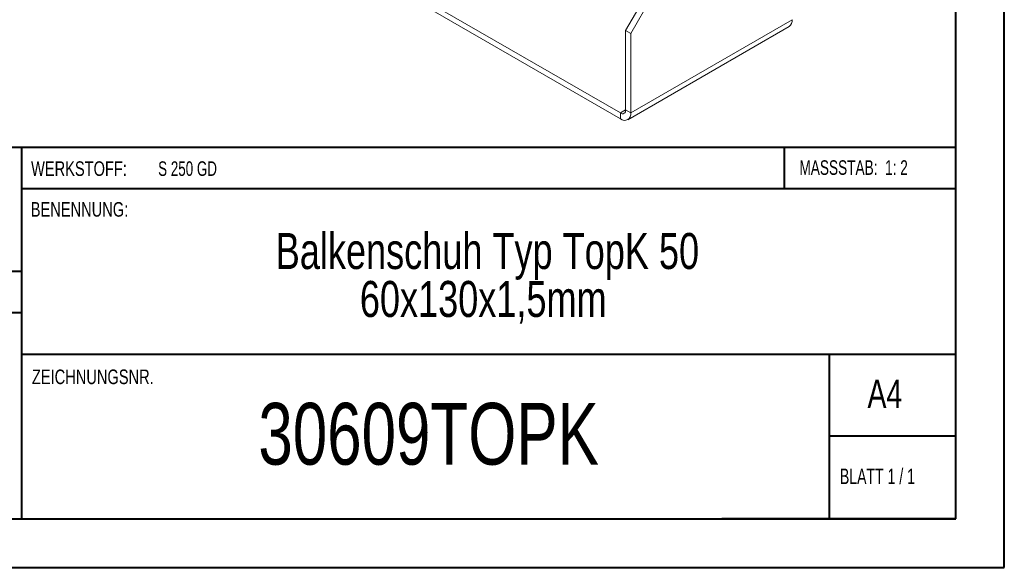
# Model space of a CAD drawing. Header units: millimetres. Extents: x 0 to 210, y 0 to 297.
# Tile 2 of 4: x 109 to 210, y 0 to 57. Entities that reach past the tile are written whole.
import ezdxf

# ---------------------------------------------------------------- set-up
doc = ezdxf.new("R2010")
doc.units = ezdxf.units.MM
doc.styles.add('SLDTEXTSTYLE0', font='TXT', dxfattribs={"width": 0.75})
doc.styles.add('SLDTEXTSTYLE1', font='TXT', dxfattribs={"width": 0.681818})
doc.styles.add('SLDTEXTSTYLE2', font='TXT', dxfattribs={"width": 0.7})
doc.styles.add('SLDTEXTSTYLE3', font='TXT', dxfattribs={"width": 0.6875})

# ---------------------------------------------------------------- blocks, each defined once
blk = doc.blocks.new('SW_NOTE_1')
at = {"color": 0, "linetype": 'Continuous', "lineweight": 0, "char_height": 3.7042, "attachment_point": 2, "style": 'SLDTEXTSTYLE0'}
for s, insert in [('Balkenschuh Typ TopK 50', (29.46, 4.77)), ('60x130x1,5mm', (29.03, -0.16))]:
    blk.add_mtext(s, dxfattribs=dict(at, insert=insert))

msp = doc.modelspace()

# ---------------------------------------------------------------- linework, layer by layer
at = {"color": 7, "linetype": 'Continuous', "lineweight": 40}
for p, q in [((210.08, 0.21), (210.08, 297.21)), ((205.08, 5.21), (205.08, 292.21)), ((205.08, 43.37), (10.11, 43.37)), ((108.91, 43.37), (108.91, 5.12)), ((187.47, 39.12), (187.47, 43.37)), ((205.08, 39.12), (108.91, 39.12)), ((108.91, 30.62), (10.11, 30.62)), ((108.91, 26.37), (10.11, 26.37)), ((108.91, 22.12), (205.08, 22.12)), ((192.08, 5.21), (192.08, 22.21)), ((205.08, 13.71), (192.08, 13.71)), ((10.08, 5.21), (205.08, 5.21)), ((205.08, 5.21), (180.99, 5.21)), ((0.08, 0.21), (210.08, 0.21))]:
    msp.add_line(p, q, dxfattribs=at)
at = {"color": 7, "linetype": 'Continuous', "lineweight": 15}
for p, q in [((171.1, 55.4), (174.99, 62.14)), ((171.63, 55.1), (175.52, 61.83)), ((170.57, 46.93), (150.42, 58.56)), ((170.57, 46.32), (150.42, 57.95)), ((171.32, 46.24), (187.94, 55.84)), ((171.63, 46.93), (188.25, 56.52)), ((188.25, 56.52), (188.25, 56.52)), ((171.1, 55.4), (171.63, 55.1)), ((171.1, 47.24), (171.1, 55.4)), ((171.63, 46.93), (171.63, 55.1)), ((171.1, 47.24), (170.57, 46.93)), ((170.57, 46.93), (170.57, 46.32)), ((171.1, 47.24), (171.63, 46.93))]:
    msp.add_line(p, q, dxfattribs=at)
for centre, radius, start, end in [((187.52, 56.44), 0.739, 305.0133, 6.2988), ((170.78, 47.18), 0.328, 230.7967, 9.214), ((170.99, 46.82), 0.655, 230.7967, 9.214)]:
    msp.add_arc(centre, radius, start, end, dxfattribs=at)

# ---------------------------------------------------------------- block references
at = {"color": 7, "linetype": 'Continuous', "lineweight": 0}
msp.add_blockref('SW_NOTE_1', (127.42, 29.82), dxfattribs=at)

# ---------------------------------------------------------------- texts
for s, insert, char_height, attachment_point, style in [('WERKSTOFF:', (109.91, 41.96), 1.5, 1, 'SLDTEXTSTYLE0'), ('S 250 GD', (122.99, 41.96), 1.5, 1, 'SLDTEXTSTYLE3'), ('MASSSTAB:  1: 2', (188.99, 42.07), 1.5, 1, 'SLDTEXTSTYLE2'), ('BENENNUNG:', (109.88, 37.77), 1.5, 1, 'SLDTEXTSTYLE0'), ('ZEICHNUNGSNR.', (110, 20.55), 1.5, 1, 'SLDTEXTSTYLE0'), ('A4', (196, 19.52), 2.91, 1, 'SLDTEXTSTYLE0'), ('30609TOPK', (150.83, 17.12), 6.35, 2, 'SLDTEXTSTYLE0'), ('BLATT 1 / 1', (193.16, 10.36), 1.5875, 1, 'SLDTEXTSTYLE1')]:
    msp.add_mtext(s, dxfattribs=dict(at, insert=insert, char_height=char_height, attachment_point=attachment_point, style=style))

doc.saveas('drawing.dxf')
